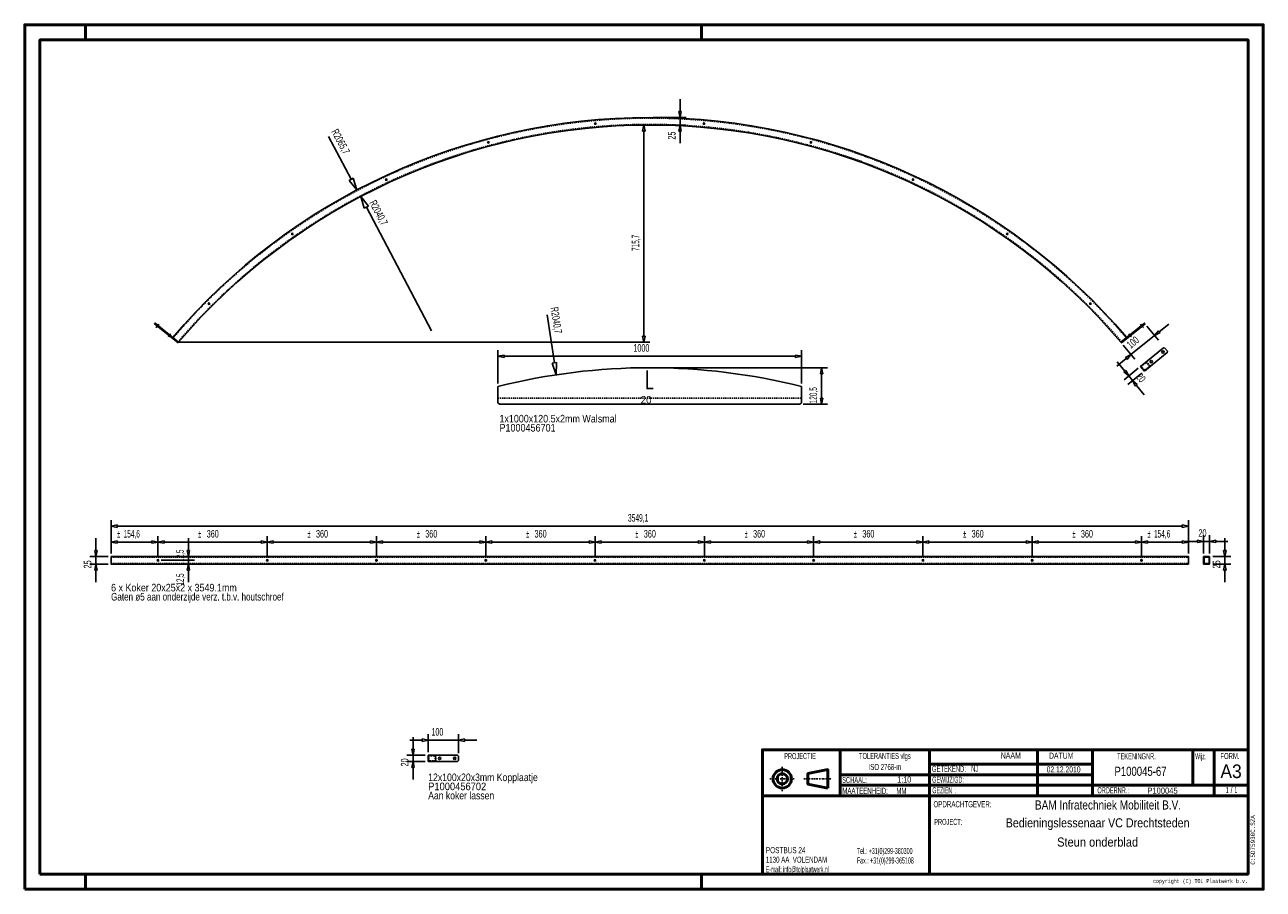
# Model space of a CAD drawing. Extents: x -1455 to 2625, y -1984 to 866.
import ezdxf
from ezdxf.enums import TextEntityAlignment as Align

# ---------------------------------------------------------------- set-up
doc = ezdxf.new("R2010")
doc.units = 0
doc.header["$MEASUREMENT"] = 0
doc.linetypes.add('DASHDOT', pattern=[8.5, 4, -2, 0.5, -2])
doc.linetypes.add('HIDDEN', pattern=[7, 4, -3])
doc.layers.get('0').update_dxf_attribs({"linetype": 'CONTINUOUS'})
for name, color, linetype in [('DIM49', 4, 'CONTINUOUS'), ('LE_GREEN', 3, 'CONTINUOUS'), ('LE_HIDDEN', 7, 'CONTINUOUS'), ('LE_MIDDLE', 7, 'CONTINUOUS'), ('TXT_ALL', 7, 'CONTINUOUS'), ('TXT_DIM49', 2, 'CONTINUOUS')]:
    doc.layers.add(name, color=color, linetype=linetype)
doc.layers.add('LE_ALL', color=7, linetype='CONTINUOUS', lineweight=50)
doc.styles.add('MONOTXT', font='monotxt.shx')

# ---------------------------------------------------------------- blocks, each defined once
blk = doc.blocks.new('_D1', base_point=(2158, -182.4))
at = {"layer": 'DIM49', "color": 1}
for p, q in [((2282.8, -145.7), (2313.8, -120.5)), ((2189.5, -221.2), (2267.2, -158.3)), ((2279.8, -173.8), (2242, -127.2)), ((2280.2, -142.6), (2267.2, -158.3)), ((2267.2, -158.3), (2285.3, -148.8)), ((2285.3, -148.8), (2280.2, -142.6)), ((2202.1, -236.8), (2164.3, -190.2)), ((2174, -233.8), (2142.9, -259)), ((2189.5, -221.2), (2171.4, -230.7)), ((2171.4, -230.7), (2176.5, -236.9)), ((2176.5, -236.9), (2189.5, -221.2))]:
    blk.add_line(p, q, dxfattribs=at)
at = {"layer": 'TXT_DIM49', "width": 0.557}
blk.add_text('100', height=25, rotation=39, dxfattribs=at).set_placement((2203.7, -190.4), align=Align.CENTER)
blk = doc.blocks.new('_D2', base_point=(-348.1, 299.8))
at = {"layer": 'DIM49', "color": 1}
for p, q in [((-348.1, 299.8), (-322.8, 268)), ((-336.1, 261), (-348.1, 299.8)), ((-322.8, 268), (-336.1, 261)), ((-329.4, 264.5), (-114.8, -142.4))]:
    blk.add_line(p, q, dxfattribs=at)
at = {"layer": 'TXT_DIM49', "width": 0.557}
blk.add_text('R2040,7', height=25, rotation=297.8152, dxfattribs=at).set_placement((-299.9, 240.7), align=Align.CENTER)
blk = doc.blocks.new('_D3', base_point=(-360.7, 321.5))
at = {"layer": 'DIM49', "color": 1}
for p, q in [((-379.4, 356.8), (-454.1, 498.3)), ((-372.8, 360.3), (-386, 353.3)), ((-386, 353.3), (-360.7, 321.5)), ((-360.7, 321.5), (-372.8, 360.3))]:
    blk.add_line(p, q, dxfattribs=at)
at = {"layer": 'TXT_DIM49', "width": 0.557}
blk.add_text('R2065,7', height=25, rotation=297.8453, dxfattribs=at).set_placement((-425.1, 475.3), align=Align.CENTER)
blk = doc.blocks.new('_D4', base_point=(2221, -260.1))
at = {"layer": 'DIM49', "color": 1}
for p, q in [((2169.5, -276), (2144.4, -244.9)), ((2172.6, -273.5), (2166.4, -278.5)), ((2166.4, -278.5), (2182.1, -291.6)), ((2166.6, -304.1), (2213.2, -266.4)), ((2182.1, -291.6), (2172.6, -273.5)), ((2179.2, -319.7), (2225.8, -281.9)), ((2182.1, -291.6), (2194.7, -307.1)), ((2194.7, -307.1), (2204.2, -325.2)), ((2210.4, -320.1), (2194.7, -307.1)), ((2204.2, -325.2), (2210.4, -320.1)), ((2207.3, -322.6), (2232.5, -353.7))]:
    blk.add_line(p, q, dxfattribs=at)
at = {"layer": 'TXT_DIM49', "width": 0.596}
blk.add_text('20', height=25, rotation=309, dxfattribs=at).set_placement((2212.6, -305.4), align=Align.CENTER)
blk = doc.blocks.new('_D5', base_point=(604.1, 535.6))
at = {"layer": 'DIM49', "color": 1}
for p, q in [((704.1, 580.6), (704.1, 620.6)), ((708.1, 580.6), (700.1, 580.6)), ((700.1, 580.6), (704.1, 560.6)), ((704.1, 560.6), (708.1, 580.6)), ((724.1, 560.6), (614.1, 560.6)), ((724.1, 535.6), (614.1, 535.6)), ((704.1, 535.6), (700.1, 515.6)), ((704.1, 535.6), (704.1, 560.6)), ((708.1, 515.6), (704.1, 535.6)), ((700.1, 515.6), (708.1, 515.6)), ((704.1, 515.6), (704.1, 475.6))]:
    blk.add_line(p, q, dxfattribs=at)
at = {"layer": 'TXT_DIM49', "width": 0.596}
blk.add_text('25', height=25, rotation=90, dxfattribs=at).set_placement((689.1, 500.8), align=Align.CENTER)
blk = doc.blocks.new('_D6', base_point=(-947.9, -180))
at = {"layer": 'DIM49', "color": 1}
for p, q in [((564.7, 535.6), (604.1, 535.6)), ((580.7, 515.6), (584.7, 535.6)), ((584.7, 535.6), (588.7, 515.6)), ((588.7, 515.6), (580.7, 515.6)), ((584.7, -160), (584.7, 515.6)), ((584.7, -180), (580.7, -160)), ((580.7, -160), (588.7, -160)), ((588.7, -160), (584.7, -180)), ((604.7, -180), (-947.9, -180))]:
    blk.add_line(p, q, dxfattribs=at)
at = {"layer": 'TXT_DIM49', "width": 0.512}
blk.add_text('715,7', height=25, rotation=90, dxfattribs=at).set_placement((569.7, 147.1), align=Align.CENTER)
blk = doc.blocks.new('_D7', base_point=(-125.7, -1542.3))
at = {"layer": 'DIM49', "color": 1}
for p, q in [((-145.7, -1492.3), (-185.7, -1492.3)), ((-125.7, -1492.3), (-145.7, -1488.3)), ((-145.7, -1488.3), (-145.7, -1496.3)), ((-145.7, -1496.3), (-125.7, -1492.3)), ((-125.7, -1472.3), (-125.7, -1532.3)), ((-125.7, -1492.3), (-25.7, -1492.3)), ((-25.7, -1472.3), (-25.7, -1535.3)), ((-5.7, -1488.3), (-25.7, -1492.3)), ((-25.7, -1492.3), (-5.7, -1496.3)), ((-5.7, -1496.3), (-5.7, -1488.3)), ((-5.7, -1492.3), (34.3, -1492.3))]:
    blk.add_line(p, q, dxfattribs=at)
at = {"layer": 'TXT_DIM49', "width": 0.557}
blk.add_text('100', height=25, rotation=0, dxfattribs=at).set_placement((-95.3, -1477.3), align=Align.CENTER)
blk = doc.blocks.new('_D8', base_point=(-125.7, -1562.3))
at = {"layer": 'DIM49', "color": 1}
for p, q in [((-175.7, -1522.3), (-175.7, -1482.3)), ((-195.7, -1542.3), (-135.7, -1542.3)), ((-171.7, -1522.3), (-179.7, -1522.3)), ((-179.7, -1522.3), (-175.7, -1542.3)), ((-175.7, -1542.3), (-171.7, -1522.3)), ((-175.7, -1562.3), (-175.7, -1542.3)), ((-195.7, -1562.3), (-135.7, -1562.3)), ((-175.7, -1562.3), (-179.7, -1582.3)), ((-179.7, -1582.3), (-171.7, -1582.3)), ((-171.7, -1582.3), (-175.7, -1562.3)), ((-175.7, -1582.3), (-175.7, -1622.3))]:
    blk.add_line(p, q, dxfattribs=at)
at = {"layer": 'TXT_DIM49', "width": 0.596}
blk.add_text('20', height=25, rotation=90, dxfattribs=at).set_placement((-190.7, -1565.8), align=Align.CENTER)
blk = doc.blocks.new('_D9', base_point=(-1170.4, -886.9))
at = {"layer": 'DIM49', "color": 1}
for p, q in [((-1170.4, -819.4), (-1170.4, -876.9)), ((-1170.4, -839.4), (-1150.4, -835.4)), ((-1150.4, -843.4), (-1170.4, -839.4)), ((-1150.4, -835.4), (-1150.4, -843.4)), ((-1150.4, -839.4), (-1035.9, -839.4)), ((-1035.9, -843.4), (-1035.9, -835.4)), ((-1035.9, -835.4), (-1015.9, -839.4)), ((-1015.9, -839.4), (-1035.9, -843.4)), ((-1015.9, -819.4), (-1015.9, -889.4))]:
    blk.add_line(p, q, dxfattribs=at)
at = {"layer": 'TXT_DIM49'}
for s, width, p in [('±', 0.42, (-1145.2, -824.4)), ('154,6', 0.512, (-1102.4, -824.4))]:
    blk.add_text(s, height=25, rotation=360, dxfattribs=dict(at, width=width)).set_placement(p, align=Align.CENTER)
blk = doc.blocks.new('_D10', base_point=(-1015.9, -899.4))
at = {"layer": 'DIM49', "color": 1}
for p, q in [((-1015.9, -819.4), (-1015.9, -889.4)), ((-1015.9, -839.4), (-995.9, -835.4)), ((-995.9, -843.4), (-1015.9, -839.4)), ((-995.9, -835.4), (-995.9, -843.4)), ((-995.9, -839.4), (-675.9, -839.4)), ((-675.9, -843.4), (-675.9, -835.4)), ((-675.9, -835.4), (-655.9, -839.4)), ((-655.9, -839.4), (-675.9, -843.4)), ((-655.9, -819.4), (-655.9, -889.4))]:
    blk.add_line(p, q, dxfattribs=at)
at = {"layer": 'TXT_DIM49'}
for s, width, p in [('±', 0.42, (-878.3, -824.4)), ('360', 0.596, (-835.5, -824.4))]:
    blk.add_text(s, height=25, dxfattribs=dict(at, width=width)).set_placement(p, align=Align.CENTER)
blk = doc.blocks.new('_D11', base_point=(-655.9, -899.4))
at = {"layer": 'DIM49', "color": 1}
for p, q in [((-655.9, -819.4), (-655.9, -889.4)), ((-655.9, -839.4), (-635.9, -835.4)), ((-635.9, -843.4), (-655.9, -839.4)), ((-635.9, -835.4), (-635.9, -843.4)), ((-635.9, -839.4), (-315.9, -839.4)), ((-315.9, -843.4), (-315.9, -835.4)), ((-315.9, -835.4), (-295.9, -839.4)), ((-295.9, -839.4), (-315.9, -843.4)), ((-295.9, -819.4), (-295.9, -886.9))]:
    blk.add_line(p, q, dxfattribs=at)
at = {"layer": 'TXT_DIM49'}
for s, width, p in [('±', 0.42, (-518.3, -824.4)), ('360', 0.596, (-475.5, -824.4))]:
    blk.add_text(s, height=25, rotation=0, dxfattribs=dict(at, width=width)).set_placement(p, align=Align.CENTER)
blk = doc.blocks.new('_D12', base_point=(-295.9, -896.9))
at = {"layer": 'DIM49', "color": 1}
for p, q in [((-295.9, -819.4), (-295.9, -886.9)), ((-295.9, -839.4), (-275.9, -835.4)), ((-275.9, -843.4), (-295.9, -839.4)), ((-275.9, -835.4), (-275.9, -843.4)), ((-275.9, -839.4), (44.1, -839.4)), ((44.1, -843.4), (44.1, -835.4)), ((44.1, -835.4), (64.1, -839.4)), ((64.1, -839.4), (44.1, -843.4)), ((64.1, -819.4), (64.1, -889.4))]:
    blk.add_line(p, q, dxfattribs=at)
at = {"layer": 'TXT_DIM49'}
for s, width, p in [('±', 0.42, (-158.3, -824.4)), ('360', 0.596, (-115.5, -824.4))]:
    blk.add_text(s, height=25, rotation=360, dxfattribs=dict(at, width=width)).set_placement(p, align=Align.CENTER)
blk = doc.blocks.new('_D13', base_point=(64.1, -899.4))
at = {"layer": 'DIM49', "color": 1}
for p, q in [((64.1, -819.4), (64.1, -889.4)), ((64.1, -839.4), (84.1, -835.4)), ((84.1, -843.4), (64.1, -839.4)), ((84.1, -835.4), (84.1, -843.4)), ((84.1, -839.4), (404.1, -839.4)), ((404.1, -843.4), (404.1, -835.4)), ((404.1, -835.4), (424.1, -839.4)), ((424.1, -839.4), (404.1, -843.4)), ((424.1, -819.4), (424.1, -889.4))]:
    blk.add_line(p, q, dxfattribs=at)
at = {"layer": 'TXT_DIM49'}
for s, width, p in [('±', 0.42, (201.7, -824.4)), ('360', 0.596, (244.5, -824.4))]:
    blk.add_text(s, height=25, dxfattribs=dict(at, width=width)).set_placement(p, align=Align.CENTER)
blk = doc.blocks.new('_D14', base_point=(424.1, -899.4))
at = {"layer": 'DIM49', "color": 1}
for p, q in [((424.1, -819.4), (424.1, -889.4)), ((424.1, -839.4), (444.1, -835.4)), ((444.1, -843.4), (424.1, -839.4)), ((444.1, -835.4), (444.1, -843.4)), ((444.1, -839.4), (764.1, -839.4)), ((764.1, -843.4), (764.1, -835.4)), ((764.1, -835.4), (784.1, -839.4)), ((784.1, -839.4), (764.1, -843.4)), ((784.1, -819.4), (784.1, -889.4))]:
    blk.add_line(p, q, dxfattribs=at)
at = {"layer": 'TXT_DIM49'}
for s, width, p in [('±', 0.42, (561.7, -824.4)), ('360', 0.596, (604.5, -824.4))]:
    blk.add_text(s, height=25, dxfattribs=dict(at, width=width)).set_placement(p, align=Align.CENTER)
blk = doc.blocks.new('_D15', base_point=(784.1, -899.4))
at = {"layer": 'DIM49', "color": 1}
for p, q in [((784.1, -819.4), (784.1, -889.4)), ((784.1, -839.4), (804.1, -835.4)), ((804.1, -843.4), (784.1, -839.4)), ((804.1, -835.4), (804.1, -843.4)), ((804.1, -839.4), (1124.1, -839.4)), ((1124.1, -843.4), (1124.1, -835.4)), ((1124.1, -835.4), (1144.1, -839.4)), ((1144.1, -839.4), (1124.1, -843.4)), ((1144.1, -819.4), (1144.1, -889.4))]:
    blk.add_line(p, q, dxfattribs=at)
at = {"layer": 'TXT_DIM49'}
for s, width, p in [('±', 0.42, (921.7, -824.4)), ('360', 0.596, (964.5, -824.4))]:
    blk.add_text(s, height=25, dxfattribs=dict(at, width=width)).set_placement(p, align=Align.CENTER)
blk = doc.blocks.new('_D16', base_point=(1144.1, -899.4))
at = {"layer": 'DIM49', "color": 1}
for p, q in [((1144.1, -819.4), (1144.1, -889.4)), ((1144.1, -839.4), (1164.1, -835.4)), ((1164.1, -843.4), (1144.1, -839.4)), ((1164.1, -835.4), (1164.1, -843.4)), ((1164.1, -839.4), (1484.1, -839.4)), ((1484.1, -843.4), (1484.1, -835.4)), ((1484.1, -835.4), (1504.1, -839.4)), ((1504.1, -839.4), (1484.1, -843.4)), ((1504.1, -819.4), (1504.1, -889.4))]:
    blk.add_line(p, q, dxfattribs=at)
at = {"layer": 'TXT_DIM49'}
for s, width, p in [('±', 0.42, (1281.7, -824.4)), ('360', 0.596, (1324.5, -824.4))]:
    blk.add_text(s, height=25, dxfattribs=dict(at, width=width)).set_placement(p, align=Align.CENTER)
blk = doc.blocks.new('_D17', base_point=(1504.1, -899.4))
at = {"layer": 'DIM49', "color": 1}
for p, q in [((1504.1, -819.4), (1504.1, -889.4)), ((1504.1, -839.4), (1524.1, -835.4)), ((1524.1, -843.4), (1504.1, -839.4)), ((1524.1, -835.4), (1524.1, -843.4)), ((1524.1, -839.4), (1844.1, -839.4)), ((1844.1, -843.4), (1844.1, -835.4)), ((1844.1, -835.4), (1864.1, -839.4)), ((1864.1, -839.4), (1844.1, -843.4)), ((1864.1, -819.4), (1864.1, -886.9))]:
    blk.add_line(p, q, dxfattribs=at)
at = {"layer": 'TXT_DIM49'}
for s, width, p in [('±', 0.42, (1641.7, -824.4)), ('360', 0.596, (1684.5, -824.4))]:
    blk.add_text(s, height=25, rotation=0, dxfattribs=dict(at, width=width)).set_placement(p, align=Align.CENTER)
blk = doc.blocks.new('_D18', base_point=(1864.1, -896.9))
at = {"layer": 'DIM49', "color": 1}
for p, q in [((1864.1, -819.4), (1864.1, -886.9)), ((1864.1, -839.4), (1884.1, -835.4)), ((1884.1, -843.4), (1864.1, -839.4)), ((1884.1, -835.4), (1884.1, -843.4)), ((1884.1, -839.4), (2204.1, -839.4)), ((2204.1, -843.4), (2204.1, -835.4)), ((2204.1, -835.4), (2224.1, -839.4)), ((2224.1, -839.4), (2204.1, -843.4)), ((2224.1, -819.4), (2224.1, -889.4))]:
    blk.add_line(p, q, dxfattribs=at)
at = {"layer": 'TXT_DIM49'}
for s, width, p in [('±', 0.42, (2001.7, -824.4)), ('360', 0.596, (2044.5, -824.4))]:
    blk.add_text(s, height=25, rotation=360, dxfattribs=dict(at, width=width)).set_placement(p, align=Align.CENTER)
blk = doc.blocks.new('_D19', base_point=(2224.1, -899.4))
at = {"layer": 'DIM49', "color": 1}
for p, q in [((2224.1, -819.4), (2224.1, -889.4)), ((2224.1, -839.4), (2244.1, -835.4)), ((2244.1, -843.4), (2224.1, -839.4)), ((2244.1, -835.4), (2244.1, -843.4)), ((2244.1, -839.4), (2358.7, -839.4)), ((2358.7, -843.4), (2358.7, -835.4)), ((2358.7, -835.4), (2378.7, -839.4)), ((2378.7, -839.4), (2358.7, -843.4)), ((2378.7, -819.4), (2378.7, -876.9))]:
    blk.add_line(p, q, dxfattribs=at)
at = {"layer": 'TXT_DIM49'}
for s, width, p in [('±', 0.42, (2249.3, -824.4)), ('154,6', 0.512, (2292.2, -824.4))]:
    blk.add_text(s, height=25, rotation=0, dxfattribs=dict(at, width=width)).set_placement(p, align=Align.CENTER)
blk = doc.blocks.new('_D20', base_point=(-1170.4, -911.9))
at = {"layer": 'DIM49', "color": 1}
for p, q in [((-1220.4, -866.9), (-1220.4, -826.9)), ((-1240.4, -886.9), (-1180.4, -886.9)), ((-1216.4, -866.9), (-1224.4, -866.9)), ((-1224.4, -866.9), (-1220.4, -886.9)), ((-1220.4, -886.9), (-1216.4, -866.9)), ((-1220.4, -911.9), (-1220.4, -886.9)), ((-1240.4, -911.9), (-1180.4, -911.9)), ((-1220.4, -911.9), (-1224.4, -931.9)), ((-1224.4, -931.9), (-1216.4, -931.9)), ((-1216.4, -931.9), (-1220.4, -911.9)), ((-1220.4, -931.9), (-1220.4, -971.9))]:
    blk.add_line(p, q, dxfattribs=at)
at = {"layer": 'TXT_DIM49', "width": 0.596}
blk.add_text('25', height=25, rotation=90, dxfattribs=at).set_placement((-1235.4, -912.9), align=Align.CENTER)
blk = doc.blocks.new('_D21', base_point=(-1170.4, -886.9))
at = {"layer": 'DIM49', "color": 1}
for p, q in [((-1170.4, -766.9), (-1170.4, -876.9)), ((2378.7, -766.9), (2378.7, -876.9)), ((-1170.4, -786.9), (-1150.4, -782.9)), ((-1150.4, -790.9), (-1170.4, -786.9)), ((-1150.4, -782.9), (-1150.4, -790.9)), ((-1150.4, -786.9), (2358.7, -786.9)), ((2358.7, -790.9), (2358.7, -782.9)), ((2358.7, -782.9), (2378.7, -786.9)), ((2378.7, -786.9), (2358.7, -790.9))]:
    blk.add_line(p, q, dxfattribs=at)
at = {"layer": 'TXT_DIM49', "width": 0.526}
blk.add_text('3549,1', height=25, dxfattribs=at).set_placement((566, -771.9), align=Align.CENTER)
blk = doc.blocks.new('_D22', base_point=(2428.7, -886.9))
at = {"layer": 'DIM49', "color": 1}
for p, q in [((2408.7, -836.9), (2368.7, -836.9)), ((2428.7, -836.9), (2408.7, -832.9)), ((2408.7, -832.9), (2408.7, -840.9)), ((2408.7, -840.9), (2428.7, -836.9)), ((2428.7, -816.9), (2428.7, -876.9)), ((2428.7, -836.9), (2448.7, -836.9)), ((2448.7, -816.9), (2448.7, -876.9)), ((2468.7, -832.9), (2448.7, -836.9)), ((2448.7, -836.9), (2468.7, -840.9)), ((2468.7, -840.9), (2468.7, -832.9)), ((2468.7, -836.9), (2508.7, -836.9))]:
    blk.add_line(p, q, dxfattribs=at)
at = {"layer": 'TXT_DIM49', "width": 0.596}
blk.add_text('20', height=25, dxfattribs=at).set_placement((2425.1, -821.9), align=Align.CENTER)
blk = doc.blocks.new('_D23', base_point=(2448.7, -911.9))
at = {"layer": 'DIM49', "color": 1}
for p, q in [((2498.7, -866.9), (2498.7, -826.9)), ((2518.7, -886.9), (2458.7, -886.9)), ((2502.7, -866.9), (2494.7, -866.9)), ((2494.7, -866.9), (2498.7, -886.9)), ((2498.7, -886.9), (2502.7, -866.9)), ((2498.7, -911.9), (2498.7, -886.9)), ((2518.7, -911.9), (2458.7, -911.9)), ((2498.7, -911.9), (2494.7, -931.9)), ((2494.7, -931.9), (2502.7, -931.9)), ((2502.7, -931.9), (2498.7, -911.9)), ((2498.7, -931.9), (2498.7, -971.9))]:
    blk.add_line(p, q, dxfattribs=at)
at = {"layer": 'TXT_DIM49', "width": 0.596}
blk.add_text('25', height=25, rotation=90, dxfattribs=at).set_placement((2483.7, -912.9), align=Align.CENTER)
blk = doc.blocks.new('_D24', base_point=(-1015.9, -911.9))
at = {"layer": 'DIM49', "color": 1}
for p, q in [((-895.9, -899.4), (-1005.9, -899.4)), ((-895.9, -911.9), (-1005.9, -911.9)), ((-915.9, -911.9), (-919.9, -931.9)), ((-919.9, -931.9), (-911.9, -931.9)), ((-915.9, -911.9), (-915.9, -899.4)), ((-911.9, -931.9), (-915.9, -911.9)), ((-915.9, -931.9), (-915.9, -971.9))]:
    blk.add_line(p, q, dxfattribs=at)
at = {"layer": 'TXT_DIM49', "width": 0.491}
blk.add_text('12,5', height=25, rotation=90, dxfattribs=at).set_placement((-930.5, -962.8), align=Align.CENTER)
blk = doc.blocks.new('_D25', base_point=(-1015.9, -899.4))
at = {"layer": 'DIM49', "color": 1}
for p, q in [((-915.9, -866.9), (-915.9, -826.9)), ((-895.9, -886.9), (-1005.9, -886.9)), ((-911.9, -866.9), (-919.9, -866.9)), ((-919.9, -866.9), (-915.9, -886.9)), ((-915.9, -886.9), (-911.9, -866.9)), ((-915.9, -899.4), (-915.9, -886.9)), ((-895.9, -899.4), (-1005.9, -899.4))]:
    blk.add_line(p, q, dxfattribs=at)
at = {"layer": 'TXT_DIM49', "width": 0.491}
blk.add_text('12,5', height=25, rotation=90, dxfattribs=at).set_placement((-930.9, -883.9), align=Align.CENTER)
blk = doc.blocks.new('_D26', base_point=(104.1, -326.6))
at = {"layer": 'DIM49', "color": 1}
for p, q in [((104.1, -206.6), (104.1, -316.6)), ((104.1, -226.6), (124.1, -222.6)), ((124.1, -230.6), (104.1, -226.6)), ((124.1, -222.6), (124.1, -230.6)), ((124.1, -226.6), (1084.1, -226.6)), ((1084.1, -230.6), (1084.1, -222.6)), ((1084.1, -222.6), (1104.1, -226.6)), ((1104.1, -226.6), (1084.1, -230.6)), ((1104.1, -206.6), (1104.1, -316.6))]:
    blk.add_line(p, q, dxfattribs=at)
at = {"layer": 'TXT_DIM49', "width": 0.566}
blk.add_text('1000', height=25, dxfattribs=at).set_placement((576.8, -211.6), align=Align.CENTER)
blk = doc.blocks.new('_D27', base_point=(604.1, -264.4))
at = {"layer": 'DIM49', "color": 1}
for p, q in [((1190.3, -264.4), (614.1, -264.4)), ((1166.3, -284.4), (1170.3, -264.4)), ((1174.3, -284.4), (1166.3, -284.4)), ((1170.3, -264.4), (1174.3, -284.4)), ((1170.3, -364.9), (1170.3, -284.4)), ((1170.3, -384.9), (1166.3, -364.9)), ((1166.3, -364.9), (1174.3, -364.9)), ((1174.3, -364.9), (1170.3, -384.9)), ((1190.3, -384.9), (1109.1, -384.9))]:
    blk.add_line(p, q, dxfattribs=at)
at = {"layer": 'TXT_DIM49', "width": 0.512}
blk.add_text('120,5', height=25, rotation=90, dxfattribs=at).set_placement((1155.3, -355.3), align=Align.CENTER)
blk = doc.blocks.new('_D28', base_point=(296.1, -287.7))
at = {"layer": 'DIM49', "color": 1}
for p, q in [((290, -248.2), (265.9, -90)), ((297.5, -247.1), (282.6, -249.3)), ((282.6, -249.3), (296.1, -287.7)), ((296.1, -287.7), (297.5, -247.1))]:
    blk.add_line(p, q, dxfattribs=at)
at = {"layer": 'TXT_DIM49', "width": 0.557}
blk.add_text('R2040,7', height=25, rotation=278.6822, dxfattribs=at).set_placement((284.1, -109.9), align=Align.CENTER)

msp = doc.modelspace()

# ---------------------------------------------------------------- linework, layer by layer
for p, q in [((-1170.4, -886.9), (2378.7, -886.9)), ((2378.7, -886.9), (2378.7, -911.9)), ((2428.7, -886.9), (2428.7, -911.9)), ((2428.7, -886.9), (2448.7, -886.9)), ((2430.7, -888.9), (2446.7, -888.9)), ((2446.7, -888.9), (2446.7, -909.9)), ((2448.7, -886.9), (2448.7, -911.9)), ((2428.7, -911.9), (2448.7, -911.9))]:
    msp.add_line(p, q)
for points in [[(-949.8, -182.4), (-1027.5, -119.4), (-1025.6, -117.1), (-947.9, -180.1), (-949.8, -182.4)], [(2235.8, -119.4), (2158, -182.4), (2156.2, -180.1), (2233.9, -117.1), (2235.8, -119.4)], [(2233.6, -275.6), (2221, -260.1), (2296.4, -199.1), (2300.6, -199.5), (2309.4, -210.4), (2308.9, -214.6), (2233.6, -275.6)], [(595.2, -273.4), (595.2, -333.4), (615.2, -333.4)], [(-1170.4, -886.9), (-1170.4, -911.9), (2378.7, -911.9)], [(2430.7, -888.9), (2430.7, -909.9), (2446.7, -909.9)]]:
    msp.add_lwpolyline(points)
for centre, radius in [((425.2, 540.3), 2.5), ((783.1, 540.3), 2.5), ((72.7, 478.2), 2.5), ((1135.5, 478.2), 2.5), ((-263.6, 355.8), 2.5), ((1471.8, 355.8), 2.5), ((-573.5, 176.8), 2.5), ((1781.8, 176.8), 2.5), ((-847.7, -53.2), 2.5), ((2056, -53.2), 2.5), ((2256.4, -244.3), 4), ((2295.3, -212.8), 4), ((-1015.9, -899.4), 2.5), ((-655.9, -899.4), 2.5), ((-295.9, -899.4), 2.5), ((64.1, -899.4), 2.5), ((424.1, -899.4), 2.5), ((784.1, -899.4), 2.5), ((1144.1, -899.4), 2.5), ((1504.1, -899.4), 2.5), ((1864.1, -899.4), 2.5), ((2224.1, -899.4), 2.5)]:
    msp.add_circle(centre, radius)
for radius, end in [(2065.7, 139.5298), (2040.7, 139.5118)]:
    msp.add_arc((604.1, -1505.1), radius, 40.4882, end)
at = {"layer": 'LE_ALL', "color": 1}
for p, q in [((-1254.8, 816.2), (-1254.8, 866.2)), ((775.2, 816.2), (775.2, 866.2)), ((2063.1, -1571.1), (1525.7, -1571.1)), ((2063.1, -1641.1), (1232, -1641.1)), ((-1254.8, -1933.8), (-1254.8, -1983.8)), ((775.2, -1933.8), (775.2, -1983.8))]:
    msp.add_line(p, q, dxfattribs=at)
at = {"layer": 'LE_ALL', "color": 10}
for p, q in [((1232, -1523.8), (1232, -1676.1)), ((1525.7, -1523.8), (1525.7, -1933.8)), ((1881.1, -1523.8), (1881.1, -1676.1)), ((2063.1, -1523.8), (2063.1, -1676.1)), ((2393.4, -1523.8), (2393.4, -1641.1)), ((2463.4, -1523.8), (2463.4, -1676.1)), ((2575.2, -1676.1), (975.2, -1676.1))]:
    msp.add_line(p, q, dxfattribs=at)
for points in [[(-1454.8, -1983.8), (2625.2, -1983.8), (2625.2, 866.2), (-1454.8, 866.2), (-1454.8, -1983.8)], [(-1404.8, -1933.8), (2575.2, -1933.8), (2575.2, 816.2), (-1404.8, 816.2), (-1404.8, -1933.8)], [(2575.2, -1523.8), (975.2, -1523.8), (975.2, -1933.8)], [(1190.4, -1650.1), (1125.1, -1637), (1125.1, -1602.7), (1190.4, -1589.5), (1190.4, -1650.1)], [(2575.2, -1641.1), (2063.1, -1641.1)]]:
    msp.add_lwpolyline(points, dxfattribs=at)
at = {"layer": 'LE_ALL', "color": 1}
msp.add_lwpolyline([(2063.1, -1606.1), (1525.7, -1606.1), (1232, -1606.1)], dxfattribs=at)
at = {"layer": 'LE_ALL', "color": 10}
for radius in [30.3, 17.1]:
    msp.add_circle((1040.9, -1619.8), radius, dxfattribs=at)
at = {"layer": 'LE_GREEN'}
for points in [[(1104.1, -326.6), (1104.1, -379.9), (1099.1, -384.9), (109.1, -384.9), (104.1, -379.9), (104.1, -326.6)], [(-125.7, -1562.3), (-125.7, -1542.3), (-28.7, -1542.3), (-25.7, -1545.3), (-25.7, -1559.3), (-28.7, -1562.3), (-125.7, -1562.3)]]:
    msp.add_lwpolyline(points, dxfattribs=at)
for centre in [(-88.2, -1552.3), (-38.2, -1552.3)]:
    msp.add_circle(centre, 4, dxfattribs=at)
msp.add_arc((604.1, -2305.1), 2040.7, 75.8173, 104.1827, dxfattribs=at)
at = {"layer": 'LE_HIDDEN', "color": 1, "linetype": 'HIDDEN'}
for p, q in [((2240.4, -244.4), (2253, -259.9)), ((104.1, -364.4), (1104.1, -364.4)), ((-1170.4, -888.9), (2378.7, -888.9)), ((-1170.4, -909.9), (2378.7, -909.9)), ((-100.7, -1542.3), (-100.7, -1562.3))]:
    msp.add_line(p, q, dxfattribs=at)
for points in [[(2223.8, -260.4), (2240.1, -247.2), (2250.2, -259.6), (2233.9, -272.8), (2223.8, -260.4)], [(-123.7, -1544.3), (-102.7, -1544.3), (-102.7, -1560.3), (-123.7, -1560.3), (-123.7, -1544.3)]]:
    msp.add_lwpolyline(points, dxfattribs=at)
for radius, end in [(2063.7, 139.5298), (2042.7, 139.5118)]:
    msp.add_arc((604.1, -1505.1), radius, 40.4882, end, dxfattribs=at)
at = {"layer": 'LE_MIDDLE', "color": 1, "linetype": 'DASHDOT'}
for p, q in [((-1012.7, -121.1), (-1022.8, -133.5)), ((2221, -121.1), (2231.1, -133.5)), ((-973.9, -152.6), (-984, -165)), ((2182.1, -152.6), (2192.2, -165)), ((1040.9, -1660.7), (1040.9, -1578.9)), ((1000, -1619.8), (1081.7, -1619.8)), ((1111.5, -1619.8), (1204.2, -1619.8))]:
    msp.add_line(p, q, dxfattribs=at)

# ---------------------------------------------------------------- block references
at = {"layer": 'DIM49'}
for name, p in [('_D5', (604.1, 535.6)), ('_D6', (-947.9, -180.1)), ('_D3', (-360.7, 321.5)), ('_D2', (-348.1, 299.8)), ('_D28', (296.1, -287.7)), ('_D1', (2158, -182.4)), ('_D26', (104.1, -326.6)), ('_D27', (604.1, -264.4)), ('_D4', (2221, -260.1)), ('_D21', (-1170.4, -886.9)), ('_D9', (-1170.4, -886.9)), ('_D10', (-1015.9, -899.4)), ('_D11', (-655.9, -899.4)), ('_D12', (-295.9, -896.9)), ('_D13', (64.1, -899.4)), ('_D14', (424.1, -899.4)), ('_D15', (784.1, -899.4)), ('_D16', (1144.1, -899.4)), ('_D17', (1504.1, -899.4)), ('_D18', (1864.1, -896.9)), ('_D19', (2224.1, -899.4)), ('_D22', (2428.7, -886.9)), ('_D20', (-1170.4, -911.9)), ('_D25', (-1015.9, -899.4)), ('_D23', (2448.7, -911.9)), ('_D24', (-1015.9, -911.9)), ('_D7', (-125.7, -1542.3)), ('_D8', (-125.7, -1562.3))]:
    msp.add_blockref(name, p, dxfattribs=at)

# ---------------------------------------------------------------- texts
at = {"layer": 'TXT_ALL', "color": 4}
for s, width, p in [('20', 0.961, (574.2, -382.6)), ('1x1000x120.5x2mm Walsmal', 0.88, (109.1, -444.9)), ('P1000456701', 0.888, (109.1, -474.9)), ('6 x Koker 20x25x2 x 3549.1mm', 0.881, (-1170.4, -1001.9)), ('Gaten ø5 aan onderzijde verz. t.b.v. houtschroef', 0.795, (-1170.4, -1031.9)), ('12x100x20x3mm Kopplaatje', 0.856, (-125.7, -1627.3)), ('P1000456702', 0.918, (-125.7, -1657.3)), ('Aan koker lassen', 0.848, (-125.7, -1687.3))]:
    msp.add_text(s, height=25, dxfattribs=dict(at, width=width)).set_placement(p)
at = {"layer": 'TXT_ALL', "color": 6}
for s, width, p in [('PROJECTIE', 0.557, (1099.3, -1554.8)), ('TOLERANTIES vlgs', 0.566, (1378.8, -1554.4)), ('ISO 2768-m', 0.597, (1379, -1590.7))]:
    msp.add_text(s, height=20, dxfattribs=dict(at, width=width)).set_placement(p, align=Align.CENTER)
for s, width, p in [('NAAM', 0.691, (1760.3, -1552.8)), ('DATUM', 0.675, (1919.6, -1553.5)), ('TEKENINGNR.', 0.558, (2143.8, -1555.2)), ('Wijz.', 0.5, (2401.1, -1555.2)), ('FORM.', 0.584, (2484.3, -1554.6)), ('GETEKEND:', 0.58, (1533.9, -1596.9)), ('SCHAAL:', 0.569, (1238, -1633.6)), ('GEWIJZIGD:', 0.536, (1534.6, -1632.6)), ('MAATEENHEID:     MM', 0.599, (1238.6, -1669.3)), ('GEZIEN  :', 0.526, (1535.1, -1667.3)), ('ORDERNR.:', 0.554, (2078.8, -1667.5)), ('OPDRACHTGEVER:', 0.609, (1538.9, -1713.4)), ('PROJECT:', 0.562, (1541.3, -1771.7))]:
    msp.add_text(s, height=20, dxfattribs=dict(at, width=width)).set_placement(p)
at = {"layer": 'TXT_ALL', "color": 5}
for s, width, p in [('NJ', 0.566, (1663.2, -1596.4)), ('1:10', 0.777, (1419.4, -1631.9)), ('P100045', 0.933, (2243.4, -1668.6)), ('1', 0.449, (2530.9, -1666.4))]:
    msp.add_text(s, height=20, dxfattribs=dict(at, width=width)).set_placement(p)
for s, height, width, p in [('02.12.2010', 20, 0.668, (1967.6, -1598.8)), ('P100045-67', 30, 0.786, (2220.9, -1609.9)), ('/', 20, 0.654, (2520.9, -1666.4)), ('BAM Infratechniek Mobiliteit B.V.', 30, 0.824, (2113.9, -1720.9)), ('Bedieningslessenaar VC Drechtsteden', 30, 0.879, (2079.7, -1779.8)), ('Steun onderblad', 30, 0.906, (2079.7, -1843.2))]:
    msp.add_text(s, height=height, dxfattribs=dict(at, width=width)).set_placement(p, align=Align.CENTER)
at = {"layer": 'TXT_ALL', "color": 5, "width": 0.953}
msp.add_text('A3', height=45, dxfattribs=at).set_placement((2519.3, -1572.4), align=Align.TOP_CENTER)
at = {"layer": 'TXT_ALL', "color": 5, "width": 0.449}
msp.add_text('1', height=20, dxfattribs=at).set_placement((2510.9, -1666.4), align=Align.RIGHT)
at = {"layer": 'TXT_ALL', "color": 1, "style": 'MONOTXT', "width": 0.812}
msp.add_text('C:5D75930C.SZA', height=15, rotation=90.0002, dxfattribs=at).set_placement((2598.4, -1902.7))
at = {"layer": 'TXT_ALL', "color": 6}
for s, width, p in [('1130 AA  VOLENDAM', 0.604, (986.7, -1886.3)), ('POSTBUS 24', 0.634, (986.7, -1855)), ('Tel.: +31(0)299-380300', 0.523, (1286.7, -1857.6)), ('Fax.: +31(0)299-365108', 0.521, (1286.7, -1888.9)), ('E-mail: info@tolplaatwerk.nl', 0.5, (986.7, -1918.1))]:
    msp.add_text(s, height=20, dxfattribs=dict(at, width=width)).set_placement(p, align=Align.MIDDLE_LEFT)
at = {"layer": 'TXT_ALL', "color": 6, "style": 'MONOTXT', "width": 0.75}
msp.add_text('copyright (C) TOL Plaatwerk b.v.', height=13, dxfattribs=at).set_placement((2574.7, -1950.2), align=Align.TOP_RIGHT)

doc.saveas('drawing.dxf')
